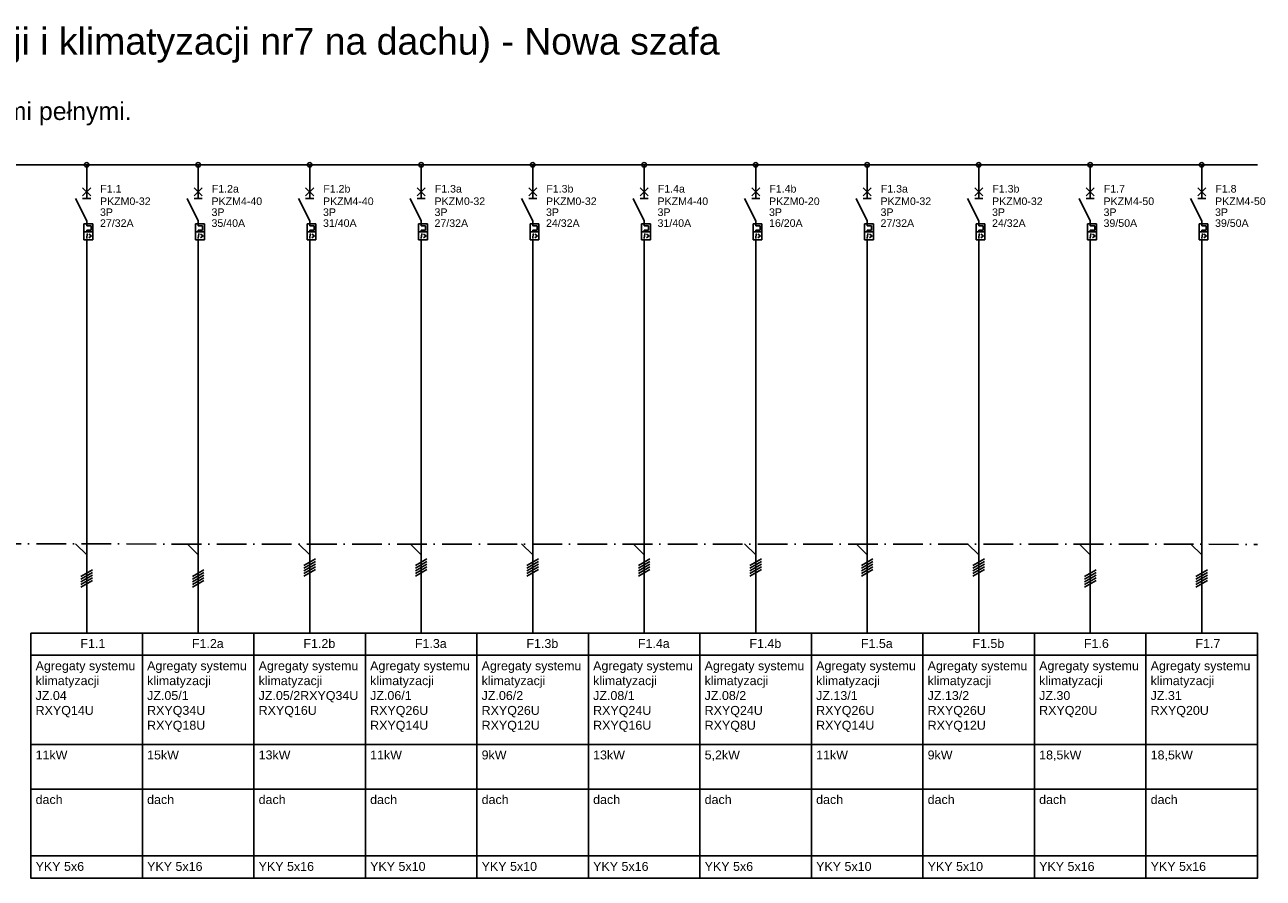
# Model space of a CAD drawing. Header units: centimetres. Extents: x -4250 to -484, y 169 to 6592.
# Tile 15 of 178: x -2515 to -2265, y 249 to 421. Entities that reach past the tile are written whole.
import ezdxf

# ---------------------------------------------------------------- set-up
doc = ezdxf.new("R2010")
doc.units = ezdxf.units.CM
doc.linetypes.add('ACAD_ISO10W100', pattern=[18, 12, -3, 0, -3])
doc.layers.add('1', color=7, linetype='Continuous')
doc.styles.add('ARIAL', font='arial.ttf')

msp = doc.modelspace()

# ---------------------------------------------------------------- linework, layer by layer
at = {"linetype": 'ACAD_ISO10W100', "ltscale": 0.5}
msp.add_lwpolyline([(-2613.1155, 316.674), (-2266.6155, 316.5686)], dxfattribs=at)
at = {"color": 4}
for points in [[(-2514.1155, 298.665), (-2491.6155, 298.665), (-2491.6155, 294.165), (-2514.1155, 294.165), (-2514.1155, 298.665)], [(-2491.6155, 298.665), (-2469.1155, 298.665), (-2469.1155, 294.165), (-2491.6155, 294.165), (-2491.6155, 298.665)], [(-2469.1155, 298.665), (-2446.6155, 298.665), (-2446.6155, 294.165), (-2469.1155, 294.165), (-2469.1155, 298.665)], [(-2446.6155, 298.665), (-2424.1155, 298.665), (-2424.1155, 294.165), (-2446.6155, 294.165), (-2446.6155, 298.665)], [(-2424.1155, 298.665), (-2401.6155, 298.665), (-2401.6155, 294.165), (-2424.1155, 294.165), (-2424.1155, 298.665)], [(-2401.6155, 298.665), (-2379.1155, 298.665), (-2379.1155, 294.165), (-2401.6155, 294.165), (-2401.6155, 298.665)], [(-2379.1155, 298.665), (-2356.6155, 298.665), (-2356.6155, 294.165), (-2379.1155, 294.165), (-2379.1155, 298.665)], [(-2356.6155, 298.665), (-2334.1155, 298.665), (-2334.1155, 294.165), (-2356.6155, 294.165), (-2356.6155, 298.665)], [(-2334.1155, 298.665), (-2311.6155, 298.665), (-2311.6155, 294.165), (-2334.1155, 294.165), (-2334.1155, 298.665)], [(-2311.6155, 298.665), (-2289.1155, 298.665), (-2289.1155, 294.165), (-2311.6155, 294.165), (-2311.6155, 298.665)], [(-2289.1155, 298.665), (-2266.6155, 298.665), (-2266.6155, 294.165), (-2289.1155, 294.165), (-2289.1155, 298.665)], [(-2514.1155, 294.165), (-2491.6155, 294.165), (-2491.6155, 276.165), (-2514.1155, 276.165), (-2514.1155, 294.165)], [(-2491.6155, 294.165), (-2469.1155, 294.165), (-2469.1155, 276.165), (-2491.6155, 276.165), (-2491.6155, 294.165)], [(-2491.6155, 294.165), (-2469.1155, 294.165), (-2469.1155, 276.165), (-2491.6155, 276.165), (-2491.6155, 294.165)], [(-2469.1155, 294.165), (-2446.6155, 294.165), (-2446.6155, 276.165), (-2469.1155, 276.165), (-2469.1155, 294.165)], [(-2446.6155, 294.165), (-2424.1155, 294.165), (-2424.1155, 276.165), (-2446.6155, 276.165), (-2446.6155, 294.165)], [(-2424.1155, 294.165), (-2401.6155, 294.165), (-2401.6155, 276.165), (-2424.1155, 276.165), (-2424.1155, 294.165)], [(-2401.6155, 294.165), (-2379.1155, 294.165), (-2379.1155, 276.165), (-2401.6155, 276.165), (-2401.6155, 294.165)], [(-2379.1155, 294.165), (-2356.6155, 294.165), (-2356.6155, 276.165), (-2379.1155, 276.165), (-2379.1155, 294.165)], [(-2356.6155, 294.165), (-2334.1155, 294.165), (-2334.1155, 276.165), (-2356.6155, 276.165), (-2356.6155, 294.165)], [(-2334.1155, 294.165), (-2311.6155, 294.165), (-2311.6155, 276.165), (-2334.1155, 276.165), (-2334.1155, 294.165)], [(-2311.6155, 294.165), (-2289.1155, 294.165), (-2289.1155, 276.165), (-2311.6155, 276.165), (-2311.6155, 294.165)], [(-2289.1155, 294.165), (-2266.6155, 294.165), (-2266.6155, 276.165), (-2289.1155, 276.165), (-2289.1155, 294.165)], [(-2514.1155, 276.165), (-2491.6155, 276.165), (-2491.6155, 267.165), (-2514.1155, 267.165), (-2514.1155, 276.165)], [(-2491.6155, 276.165), (-2469.1155, 276.165), (-2469.1155, 267.165), (-2491.6155, 267.165), (-2491.6155, 276.165)], [(-2491.6155, 276.165), (-2469.1155, 276.165), (-2469.1155, 267.165), (-2491.6155, 267.165), (-2491.6155, 276.165)], [(-2469.1155, 276.165), (-2446.6155, 276.165), (-2446.6155, 267.165), (-2469.1155, 267.165), (-2469.1155, 276.165)], [(-2446.6155, 276.165), (-2424.1155, 276.165), (-2424.1155, 267.165), (-2446.6155, 267.165), (-2446.6155, 276.165)], [(-2424.1155, 276.165), (-2401.6155, 276.165), (-2401.6155, 267.165), (-2424.1155, 267.165), (-2424.1155, 276.165)], [(-2401.6155, 276.165), (-2379.1155, 276.165), (-2379.1155, 267.165), (-2401.6155, 267.165), (-2401.6155, 276.165)], [(-2379.1155, 276.165), (-2356.6155, 276.165), (-2356.6155, 267.165), (-2379.1155, 267.165), (-2379.1155, 276.165)], [(-2356.6155, 276.165), (-2334.1155, 276.165), (-2334.1155, 267.165), (-2356.6155, 267.165), (-2356.6155, 276.165)], [(-2334.1155, 276.165), (-2311.6155, 276.165), (-2311.6155, 267.165), (-2334.1155, 267.165), (-2334.1155, 276.165)], [(-2311.6155, 276.165), (-2289.1155, 276.165), (-2289.1155, 267.165), (-2311.6155, 267.165), (-2311.6155, 276.165)], [(-2289.1155, 276.165), (-2266.6155, 276.165), (-2266.6155, 267.165), (-2289.1155, 267.165), (-2289.1155, 276.165)], [(-2514.1155, 267.165), (-2491.6155, 267.165), (-2491.6155, 253.665), (-2514.1155, 253.665), (-2514.1155, 267.165)], [(-2491.6155, 267.165), (-2469.1155, 267.165), (-2469.1155, 253.665), (-2491.6155, 253.665), (-2491.6155, 267.165)], [(-2469.1155, 267.165), (-2446.6155, 267.165), (-2446.6155, 253.665), (-2469.1155, 253.665), (-2469.1155, 267.165)], [(-2446.6155, 267.165), (-2424.1155, 267.165), (-2424.1155, 253.665), (-2446.6155, 253.665), (-2446.6155, 267.165)], [(-2424.1155, 267.165), (-2401.6155, 267.165), (-2401.6155, 253.665), (-2424.1155, 253.665), (-2424.1155, 267.165)], [(-2401.6155, 267.165), (-2379.1155, 267.165), (-2379.1155, 253.665), (-2401.6155, 253.665), (-2401.6155, 267.165)], [(-2379.1155, 267.165), (-2356.6155, 267.165), (-2356.6155, 253.665), (-2379.1155, 253.665), (-2379.1155, 267.165)], [(-2356.6155, 267.165), (-2334.1155, 267.165), (-2334.1155, 253.665), (-2356.6155, 253.665), (-2356.6155, 267.165)], [(-2334.1155, 267.165), (-2311.6155, 267.165), (-2311.6155, 253.665), (-2334.1155, 253.665), (-2334.1155, 267.165)], [(-2311.6155, 267.165), (-2289.1155, 267.165), (-2289.1155, 253.665), (-2311.6155, 253.665), (-2311.6155, 267.165)], [(-2289.1155, 267.165), (-2266.6155, 267.165), (-2266.6155, 253.665), (-2289.1155, 253.665), (-2289.1155, 267.165)], [(-2514.1155, 253.665), (-2491.6155, 253.665), (-2491.6155, 249.165), (-2514.1155, 249.165), (-2514.1155, 253.665)], [(-2491.6155, 253.665), (-2469.1155, 253.665), (-2469.1155, 249.165), (-2491.6155, 249.165), (-2491.6155, 253.665)], [(-2469.1155, 253.665), (-2446.6155, 253.665), (-2446.6155, 249.165), (-2469.1155, 249.165), (-2469.1155, 253.665)], [(-2446.6155, 253.665), (-2424.1155, 253.665), (-2424.1155, 249.165), (-2446.6155, 249.165), (-2446.6155, 253.665)], [(-2424.1155, 253.665), (-2401.6155, 253.665), (-2401.6155, 249.165), (-2424.1155, 249.165), (-2424.1155, 253.665)], [(-2401.6155, 253.665), (-2379.1155, 253.665), (-2379.1155, 249.165), (-2401.6155, 249.165), (-2401.6155, 253.665)], [(-2379.1155, 253.665), (-2356.6155, 253.665), (-2356.6155, 249.165), (-2379.1155, 249.165), (-2379.1155, 253.665)], [(-2356.6155, 253.665), (-2334.1155, 253.665), (-2334.1155, 249.165), (-2356.6155, 249.165), (-2356.6155, 253.665)], [(-2334.1155, 253.665), (-2311.6155, 253.665), (-2311.6155, 249.165), (-2334.1155, 249.165), (-2334.1155, 253.665)], [(-2311.6155, 253.665), (-2289.1155, 253.665), (-2289.1155, 249.165), (-2311.6155, 249.165), (-2311.6155, 253.665)], [(-2289.1155, 253.665), (-2266.6155, 253.665), (-2266.6155, 249.165), (-2289.1155, 249.165), (-2289.1155, 253.665)]]:
    msp.add_lwpolyline(points, dxfattribs=at)
at = {"layer": '1'}
for p, q in [((-2661.679, 393.174), (-2311.6155, 393.174)), ((-2557.4175, 393.174), (-2266.6155, 393.174)), ((-2502.8655, 375.129), (-2502.8655, 298.665)), ((-2480.3655, 375.129), (-2480.3655, 298.665)), ((-2457.8655, 375.129), (-2457.8655, 298.665)), ((-2435.3655, 375.129), (-2435.3655, 298.665)), ((-2412.8655, 375.129), (-2412.8655, 298.665)), ((-2390.3655, 375.129), (-2390.3655, 298.665)), ((-2367.8655, 375.129), (-2367.8655, 298.665)), ((-2345.3655, 375.129), (-2345.3655, 298.665)), ((-2322.8655, 375.129), (-2322.8655, 298.665)), ((-2300.3655, 375.129), (-2300.3655, 298.665)), ((-2277.8655, 375.129), (-2277.8655, 298.665)), ((-2505.1155, 316.674), (-2502.8655, 314.424)), ((-2482.6155, 316.674), (-2480.3655, 314.424)), ((-2460.1155, 316.674), (-2457.8655, 314.424)), ((-2437.6155, 316.674), (-2435.3655, 314.424)), ((-2415.1155, 316.674), (-2412.8655, 314.424)), ((-2392.6155, 316.674), (-2390.3655, 314.424)), ((-2370.1155, 316.674), (-2367.8655, 314.424)), ((-2347.6155, 316.674), (-2345.3655, 314.424)), ((-2325.1155, 316.674), (-2322.8655, 314.424)), ((-2302.6155, 316.674), (-2300.3655, 314.424)), ((-2280.1155, 316.674), (-2277.8655, 314.424)), ((-2459.0355, 312.309), (-2456.6955, 313.659)), ((-2459.0355, 311.769), (-2456.6955, 313.119)), ((-2459.0355, 311.229), (-2456.6955, 312.579)), ((-2436.5355, 312.309), (-2434.1955, 313.659)), ((-2436.5355, 311.769), (-2434.1955, 313.119)), ((-2436.5355, 311.229), (-2434.1955, 312.579)), ((-2414.0355, 312.309), (-2411.6955, 313.659)), ((-2414.0355, 311.769), (-2411.6955, 313.119)), ((-2414.0355, 311.229), (-2411.6955, 312.579)), ((-2391.5355, 312.309), (-2389.1955, 313.659)), ((-2391.5355, 311.769), (-2389.1955, 313.119)), ((-2391.5355, 311.229), (-2389.1955, 312.579)), ((-2369.0355, 312.309), (-2366.6955, 313.659)), ((-2369.0355, 311.769), (-2366.6955, 313.119)), ((-2369.0355, 311.229), (-2366.6955, 312.579)), ((-2346.5355, 312.309), (-2344.1955, 313.659)), ((-2346.5355, 311.769), (-2344.1955, 313.119)), ((-2346.5355, 311.229), (-2344.1955, 312.579)), ((-2324.0355, 312.309), (-2321.6955, 313.659)), ((-2324.0355, 311.769), (-2321.6955, 313.119)), ((-2324.0355, 311.229), (-2321.6955, 312.579)), ((-2504.0355, 310.059), (-2501.6955, 311.409)), ((-2504.0355, 309.519), (-2501.6955, 310.869)), ((-2504.0355, 308.979), (-2501.6955, 310.329)), ((-2481.5355, 310.059), (-2479.1955, 311.409)), ((-2481.5355, 309.519), (-2479.1955, 310.869)), ((-2481.5355, 308.979), (-2479.1955, 310.329)), ((-2459.0355, 310.689), (-2456.6955, 312.039)), ((-2459.0355, 310.149), (-2456.6955, 311.499)), ((-2436.5355, 310.689), (-2434.1955, 312.039)), ((-2436.5355, 310.149), (-2434.1955, 311.499)), ((-2414.0355, 310.689), (-2411.6955, 312.039)), ((-2414.0355, 310.149), (-2411.6955, 311.499)), ((-2391.5355, 310.689), (-2389.1955, 312.039)), ((-2391.5355, 310.149), (-2389.1955, 311.499)), ((-2369.0355, 310.689), (-2366.6955, 312.039)), ((-2369.0355, 310.149), (-2366.6955, 311.499)), ((-2346.5355, 310.689), (-2344.1955, 312.039)), ((-2346.5355, 310.149), (-2344.1955, 311.499)), ((-2324.0355, 310.689), (-2321.6955, 312.039)), ((-2324.0355, 310.149), (-2321.6955, 311.499)), ((-2301.5355, 310.059), (-2299.1955, 311.409)), ((-2301.5355, 309.519), (-2299.1955, 310.869)), ((-2301.5355, 308.979), (-2299.1955, 310.329)), ((-2279.0355, 310.059), (-2276.6955, 311.409)), ((-2279.0355, 309.519), (-2276.6955, 310.869)), ((-2279.0355, 308.979), (-2276.6955, 310.329)), ((-2504.0355, 308.439), (-2501.6955, 309.789)), ((-2504.0355, 307.899), (-2501.6955, 309.249)), ((-2481.5355, 308.439), (-2479.1955, 309.789)), ((-2481.5355, 307.899), (-2479.1955, 309.249)), ((-2301.5355, 308.439), (-2299.1955, 309.789)), ((-2301.5355, 307.899), (-2299.1955, 309.249)), ((-2279.0355, 308.439), (-2276.6955, 309.789)), ((-2279.0355, 307.899), (-2276.6955, 309.249))]:
    msp.add_line(p, q, dxfattribs=at)
at = {"layer": '1', "color": 4}
for p, q in [((-2502.8655, 393.174), (-2502.8655, 390.879)), ((-2480.3655, 393.174), (-2480.3655, 390.879)), ((-2457.8655, 393.174), (-2457.8655, 390.879)), ((-2435.3655, 393.174), (-2435.3655, 390.879)), ((-2412.8655, 393.174), (-2412.8655, 390.879)), ((-2390.3655, 393.174), (-2390.3655, 390.879)), ((-2367.8655, 393.174), (-2367.8655, 390.879)), ((-2345.3655, 393.174), (-2345.3655, 390.879)), ((-2322.8655, 393.174), (-2322.8655, 390.879)), ((-2300.3655, 393.174), (-2300.3655, 390.879)), ((-2277.8655, 393.174), (-2277.8655, 390.879)), ((-2502.8655, 390.879), (-2502.8655, 386.379)), ((-2480.3655, 390.879), (-2480.3655, 386.379)), ((-2457.8655, 390.879), (-2457.8655, 386.379)), ((-2435.3655, 390.879), (-2435.3655, 386.379)), ((-2412.8655, 390.879), (-2412.8655, 386.379)), ((-2390.3655, 390.879), (-2390.3655, 386.379)), ((-2367.8655, 390.879), (-2367.8655, 386.379)), ((-2345.3655, 390.879), (-2345.3655, 386.379)), ((-2322.8655, 390.879), (-2322.8655, 386.379)), ((-2300.3655, 390.879), (-2300.3655, 386.379)), ((-2277.8655, 390.879), (-2277.8655, 386.379)), ((-2502.0555, 386.919), (-2503.6755, 388.539)), ((-2503.6755, 386.919), (-2502.0555, 388.539)), ((-2479.5555, 386.919), (-2481.1755, 388.539)), ((-2481.1755, 386.919), (-2479.5555, 388.539)), ((-2457.0555, 386.919), (-2458.6755, 388.539)), ((-2458.6755, 386.919), (-2457.0555, 388.539)), ((-2434.5555, 386.919), (-2436.1755, 388.539)), ((-2436.1755, 386.919), (-2434.5555, 388.539)), ((-2412.0555, 386.919), (-2413.6755, 388.539)), ((-2413.6755, 386.919), (-2412.0555, 388.539)), ((-2389.5555, 386.919), (-2391.1755, 388.539)), ((-2391.1755, 386.919), (-2389.5555, 388.539)), ((-2367.0555, 386.919), (-2368.6755, 388.539)), ((-2368.6755, 386.919), (-2367.0555, 388.539)), ((-2344.5555, 386.919), (-2346.1755, 388.539)), ((-2346.1755, 386.919), (-2344.5555, 388.539)), ((-2322.0555, 386.919), (-2323.6755, 388.539)), ((-2323.6755, 386.919), (-2322.0555, 388.539)), ((-2299.5555, 386.919), (-2301.1755, 388.539)), ((-2301.1755, 386.919), (-2299.5555, 388.539)), ((-2277.0555, 386.919), (-2278.6755, 388.539)), ((-2278.6755, 386.919), (-2277.0555, 388.539)), ((-2502.8655, 381.879), (-2505.1155, 386.379)), ((-2502.0555, 386.379), (-2503.6755, 386.379)), ((-2480.3655, 381.879), (-2482.6155, 386.379)), ((-2479.5555, 386.379), (-2481.1755, 386.379)), ((-2457.8655, 381.879), (-2460.1155, 386.379)), ((-2457.0555, 386.379), (-2458.6755, 386.379)), ((-2435.3655, 381.879), (-2437.6155, 386.379)), ((-2434.5555, 386.379), (-2436.1755, 386.379)), ((-2412.8655, 381.879), (-2415.1155, 386.379)), ((-2412.0555, 386.379), (-2413.6755, 386.379)), ((-2390.3655, 381.879), (-2392.6155, 386.379)), ((-2389.5555, 386.379), (-2391.1755, 386.379)), ((-2367.8655, 381.879), (-2370.1155, 386.379)), ((-2367.0555, 386.379), (-2368.6755, 386.379)), ((-2345.3655, 381.879), (-2347.6155, 386.379)), ((-2344.5555, 386.379), (-2346.1755, 386.379)), ((-2322.8655, 381.879), (-2325.1155, 386.379)), ((-2322.0555, 386.379), (-2323.6755, 386.379)), ((-2300.3655, 381.879), (-2302.6155, 386.379)), ((-2299.5555, 386.379), (-2301.1755, 386.379)), ((-2277.8655, 381.879), (-2280.1155, 386.379)), ((-2277.0555, 386.379), (-2278.6755, 386.379)), ((-2503.4055, 381.249), (-2503.4055, 378.009)), ((-2503.4055, 381.249), (-2501.6055, 381.249)), ((-2502.8655, 381.879), (-2502.8655, 380.889)), ((-2502.8655, 380.889), (-2501.9655, 380.889)), ((-2502.8655, 379.989), (-2502.8655, 379.629)), ((-2502.8655, 379.989), (-2501.9655, 379.989)), ((-2501.9655, 380.889), (-2501.9655, 379.989)), ((-2501.6055, 381.249), (-2501.6055, 378.009)), ((-2480.9055, 381.249), (-2480.9055, 378.009)), ((-2480.9055, 381.249), (-2479.1055, 381.249)), ((-2480.3655, 381.879), (-2480.3655, 380.889)), ((-2480.3655, 380.889), (-2479.4655, 380.889)), ((-2480.3655, 379.989), (-2480.3655, 379.629)), ((-2480.3655, 379.989), (-2479.4655, 379.989)), ((-2479.4655, 380.889), (-2479.4655, 379.989)), ((-2479.1055, 381.249), (-2479.1055, 378.009)), ((-2458.4055, 381.249), (-2458.4055, 378.009)), ((-2458.4055, 381.249), (-2456.6055, 381.249)), ((-2457.8655, 381.879), (-2457.8655, 380.889)), ((-2457.8655, 380.889), (-2456.9655, 380.889)), ((-2457.8655, 379.989), (-2457.8655, 379.629)), ((-2457.8655, 379.989), (-2456.9655, 379.989)), ((-2456.9655, 380.889), (-2456.9655, 379.989)), ((-2456.6055, 381.249), (-2456.6055, 378.009)), ((-2435.9055, 381.249), (-2435.9055, 378.009)), ((-2435.9055, 381.249), (-2434.1055, 381.249)), ((-2435.3655, 381.879), (-2435.3655, 380.889)), ((-2435.3655, 380.889), (-2434.4655, 380.889)), ((-2435.3655, 379.989), (-2435.3655, 379.629)), ((-2435.3655, 379.989), (-2434.4655, 379.989)), ((-2434.4655, 380.889), (-2434.4655, 379.989)), ((-2434.1055, 381.249), (-2434.1055, 378.009)), ((-2413.4055, 381.249), (-2411.6055, 381.249)), ((-2413.4055, 381.249), (-2413.4055, 378.009)), ((-2412.8655, 381.879), (-2412.8655, 380.889)), ((-2412.8655, 380.889), (-2411.9655, 380.889)), ((-2412.8655, 379.989), (-2412.8655, 379.629)), ((-2412.8655, 379.989), (-2411.9655, 379.989)), ((-2411.9655, 380.889), (-2411.9655, 379.989)), ((-2411.6055, 381.249), (-2411.6055, 378.009)), ((-2390.9055, 381.249), (-2390.9055, 378.009)), ((-2390.9055, 381.249), (-2389.1055, 381.249)), ((-2390.3655, 381.879), (-2390.3655, 380.889)), ((-2390.3655, 380.889), (-2389.4655, 380.889)), ((-2390.3655, 379.989), (-2390.3655, 379.629)), ((-2390.3655, 379.989), (-2389.4655, 379.989)), ((-2389.4655, 380.889), (-2389.4655, 379.989)), ((-2389.1055, 381.249), (-2389.1055, 378.009)), ((-2368.4055, 381.249), (-2368.4055, 378.009)), ((-2368.4055, 381.249), (-2366.6055, 381.249)), ((-2367.8655, 381.879), (-2367.8655, 380.889)), ((-2367.8655, 380.889), (-2366.9655, 380.889)), ((-2367.8655, 379.989), (-2367.8655, 379.629)), ((-2367.8655, 379.989), (-2366.9655, 379.989)), ((-2366.9655, 380.889), (-2366.9655, 379.989)), ((-2366.6055, 381.249), (-2366.6055, 378.009)), ((-2345.9055, 381.249), (-2345.9055, 378.009)), ((-2345.9055, 381.249), (-2344.1055, 381.249)), ((-2345.3655, 381.879), (-2345.3655, 380.889)), ((-2345.3655, 380.889), (-2344.4655, 380.889)), ((-2345.3655, 379.989), (-2345.3655, 379.629)), ((-2345.3655, 379.989), (-2344.4655, 379.989)), ((-2344.4655, 380.889), (-2344.4655, 379.989)), ((-2344.1055, 381.249), (-2344.1055, 378.009)), ((-2323.4055, 381.249), (-2321.6055, 381.249)), ((-2323.4055, 381.249), (-2323.4055, 378.009)), ((-2322.8655, 381.879), (-2322.8655, 380.889)), ((-2322.8655, 380.889), (-2321.9655, 380.889)), ((-2322.8655, 379.989), (-2322.8655, 379.629)), ((-2322.8655, 379.989), (-2321.9655, 379.989)), ((-2321.9655, 380.889), (-2321.9655, 379.989)), ((-2321.6055, 381.249), (-2321.6055, 378.009)), ((-2300.9055, 381.249), (-2300.9055, 378.009)), ((-2300.9055, 381.249), (-2299.1055, 381.249)), ((-2300.3655, 381.879), (-2300.3655, 380.889)), ((-2300.3655, 380.889), (-2299.4655, 380.889)), ((-2300.3655, 379.989), (-2300.3655, 379.629)), ((-2300.3655, 379.989), (-2299.4655, 379.989)), ((-2299.4655, 380.889), (-2299.4655, 379.989)), ((-2299.1055, 381.249), (-2299.1055, 378.009)), ((-2278.4055, 381.249), (-2278.4055, 378.009)), ((-2278.4055, 381.249), (-2276.6055, 381.249)), ((-2277.8655, 381.879), (-2277.8655, 380.889)), ((-2277.8655, 380.889), (-2276.9655, 380.889)), ((-2277.8655, 379.989), (-2277.8655, 379.629)), ((-2277.8655, 379.989), (-2276.9655, 379.989)), ((-2276.9655, 380.889), (-2276.9655, 379.989)), ((-2276.6055, 381.249), (-2276.6055, 378.009)), ((-2503.4055, 379.629), (-2501.6055, 379.629)), ((-2503.4055, 378.009), (-2501.6055, 378.009)), ((-2503.0005, 378.459), (-2502.7305, 378.459)), ((-2502.7395, 379.179), (-2502.8655, 378.459)), ((-2502.8655, 379.179), (-2502.6045, 379.179)), ((-2502.8655, 378.009), (-2502.8655, 377.379)), ((-2502.8655, 377.424), (-2502.8655, 375.129)), ((-2502.4245, 379.179), (-2501.8845, 378.819)), ((-2501.8845, 378.819), (-2502.4245, 378.459)), ((-2480.9055, 379.629), (-2479.1055, 379.629)), ((-2480.9055, 378.009), (-2479.1055, 378.009)), ((-2480.5005, 378.459), (-2480.2305, 378.459)), ((-2480.2395, 379.179), (-2480.3655, 378.459)), ((-2480.3655, 379.179), (-2480.1045, 379.179)), ((-2480.3655, 378.009), (-2480.3655, 377.379)), ((-2480.3655, 377.424), (-2480.3655, 375.129)), ((-2479.9245, 379.179), (-2479.3845, 378.819)), ((-2479.3845, 378.819), (-2479.9245, 378.459)), ((-2458.4055, 379.629), (-2456.6055, 379.629)), ((-2458.4055, 378.009), (-2456.6055, 378.009)), ((-2458.0005, 378.459), (-2457.7305, 378.459)), ((-2457.7395, 379.179), (-2457.8655, 378.459)), ((-2457.8655, 379.179), (-2457.6045, 379.179)), ((-2457.8655, 378.009), (-2457.8655, 377.379)), ((-2457.8655, 377.424), (-2457.8655, 375.129)), ((-2457.4245, 379.179), (-2456.8845, 378.819)), ((-2456.8845, 378.819), (-2457.4245, 378.459)), ((-2435.9055, 379.629), (-2434.1055, 379.629)), ((-2435.9055, 378.009), (-2434.1055, 378.009)), ((-2435.5005, 378.459), (-2435.2305, 378.459)), ((-2435.2395, 379.179), (-2435.3655, 378.459)), ((-2435.3655, 379.179), (-2435.1045, 379.179)), ((-2435.3655, 378.009), (-2435.3655, 377.379)), ((-2435.3655, 377.424), (-2435.3655, 375.129)), ((-2434.9245, 379.179), (-2434.3845, 378.819)), ((-2434.3845, 378.819), (-2434.9245, 378.459)), ((-2413.4055, 379.629), (-2411.6055, 379.629)), ((-2413.4055, 378.009), (-2411.6055, 378.009)), ((-2413.0005, 378.459), (-2412.7305, 378.459)), ((-2412.7395, 379.179), (-2412.8655, 378.459)), ((-2412.8655, 379.179), (-2412.6045, 379.179)), ((-2412.8655, 378.009), (-2412.8655, 377.379)), ((-2412.8655, 377.424), (-2412.8655, 375.129)), ((-2412.4245, 379.179), (-2411.8845, 378.819)), ((-2411.8845, 378.819), (-2412.4245, 378.459)), ((-2390.9055, 379.629), (-2389.1055, 379.629)), ((-2390.9055, 378.009), (-2389.1055, 378.009)), ((-2390.5005, 378.459), (-2390.2305, 378.459)), ((-2390.2395, 379.179), (-2390.3655, 378.459)), ((-2390.3655, 379.179), (-2390.1045, 379.179)), ((-2390.3655, 378.009), (-2390.3655, 377.379)), ((-2390.3655, 377.424), (-2390.3655, 375.129)), ((-2389.9245, 379.179), (-2389.3845, 378.819)), ((-2389.3845, 378.819), (-2389.9245, 378.459)), ((-2368.4055, 379.629), (-2366.6055, 379.629)), ((-2368.4055, 378.009), (-2366.6055, 378.009)), ((-2368.0005, 378.459), (-2367.7305, 378.459)), ((-2367.7395, 379.179), (-2367.8655, 378.459)), ((-2367.8655, 379.179), (-2367.6045, 379.179)), ((-2367.8655, 378.009), (-2367.8655, 377.379)), ((-2367.8655, 377.424), (-2367.8655, 375.129)), ((-2367.4245, 379.179), (-2366.8845, 378.819)), ((-2366.8845, 378.819), (-2367.4245, 378.459)), ((-2345.9055, 379.629), (-2344.1055, 379.629)), ((-2345.9055, 378.009), (-2344.1055, 378.009)), ((-2345.5005, 378.459), (-2345.2305, 378.459)), ((-2345.2395, 379.179), (-2345.3655, 378.459)), ((-2345.3655, 379.179), (-2345.1045, 379.179)), ((-2345.3655, 378.009), (-2345.3655, 377.379)), ((-2345.3655, 377.424), (-2345.3655, 375.129)), ((-2344.9245, 379.179), (-2344.3845, 378.819)), ((-2344.3845, 378.819), (-2344.9245, 378.459)), ((-2323.4055, 379.629), (-2321.6055, 379.629)), ((-2323.4055, 378.009), (-2321.6055, 378.009)), ((-2323.0005, 378.459), (-2322.7305, 378.459)), ((-2322.7395, 379.179), (-2322.8655, 378.459)), ((-2322.8655, 379.179), (-2322.6045, 379.179)), ((-2322.8655, 378.009), (-2322.8655, 377.379)), ((-2322.8655, 377.424), (-2322.8655, 375.129)), ((-2322.4245, 379.179), (-2321.8845, 378.819)), ((-2321.8845, 378.819), (-2322.4245, 378.459)), ((-2300.9055, 379.629), (-2299.1055, 379.629)), ((-2300.9055, 378.009), (-2299.1055, 378.009)), ((-2300.5005, 378.459), (-2300.2305, 378.459)), ((-2300.2395, 379.179), (-2300.3655, 378.459)), ((-2300.3655, 379.179), (-2300.1045, 379.179)), ((-2300.3655, 378.009), (-2300.3655, 377.379)), ((-2300.3655, 377.424), (-2300.3655, 375.129)), ((-2299.9245, 379.179), (-2299.3845, 378.819)), ((-2299.3845, 378.819), (-2299.9245, 378.459)), ((-2278.4055, 379.629), (-2276.6055, 379.629)), ((-2278.4055, 378.009), (-2276.6055, 378.009)), ((-2278.0005, 378.459), (-2277.7305, 378.459)), ((-2277.7395, 379.179), (-2277.8655, 378.459)), ((-2277.8655, 379.179), (-2277.6045, 379.179)), ((-2277.8655, 378.009), (-2277.8655, 377.379)), ((-2277.8655, 377.424), (-2277.8655, 375.129)), ((-2277.4245, 379.179), (-2276.8845, 378.819)), ((-2276.8845, 378.819), (-2277.4245, 378.459)), ((-2502.8655, 375.129), (-2502.8655, 375.129)), ((-2480.3655, 375.129), (-2480.3655, 375.129)), ((-2457.8655, 375.129), (-2457.8655, 375.129)), ((-2435.3655, 375.129), (-2435.3655, 375.129)), ((-2412.8655, 375.129), (-2412.8655, 375.129)), ((-2390.3655, 375.129), (-2390.3655, 375.129)), ((-2367.8655, 375.129), (-2367.8655, 375.129)), ((-2345.3655, 375.129), (-2345.3655, 375.129)), ((-2322.8655, 375.129), (-2322.8655, 375.129)), ((-2300.3655, 375.129), (-2300.3655, 375.129)), ((-2277.8655, 375.129), (-2277.8655, 375.129))]:
    msp.add_line(p, q, dxfattribs=at)
for centre in [(-2502.8655, 393.174), (-2480.3655, 393.174), (-2457.8655, 393.174), (-2435.3655, 393.174), (-2412.8655, 393.174), (-2390.3655, 393.174), (-2367.8655, 393.174), (-2345.3655, 393.174), (-2322.8655, 393.174), (-2300.3655, 393.174), (-2277.8655, 393.174)]:
    msp.add_circle(centre, 0.45, dxfattribs=at)

# ---------------------------------------------------------------- texts
at = {"color": 4, "style": 'ARIAL'}
for s, p in [('F1.1', (-2504.1345, 295.65)), ('F1.2a', (-2481.6345, 295.65)), ('F1.2b', (-2459.1345, 295.65)), ('F1.3a', (-2436.6345, 295.65)), ('F1.3b', (-2414.1345, 295.65)), ('F1.4a', (-2391.6345, 295.65)), ('F1.4b', (-2369.1345, 295.65)), ('F1.5a', (-2346.6345, 295.65)), ('F1.5b', (-2324.1345, 295.65)), ('F1.6', (-2301.6345, 295.65)), ('F1.7', (-2279.1345, 295.65))]:
    msp.add_text(s, height=1.8, dxfattribs=at).set_placement(p)
at = {"color": 4, "linetype": 'Continuous', "char_height": 1.8, "width": 27.81648, "attachment_point": 1, "style": 'ARIAL'}
for s, insert in [('Agregaty systemu klimatyzacji\\PJZ.04\\PRXYQ14U ', (-2513.1705, 292.95)), ('Agregaty systemu klimatyzacji\\PJZ.05/1\\PRXYQ34U \\PRXYQ18U ', (-2490.6705, 292.95)), ('Agregaty systemu klimatyzacji\\PJZ.05/2RXYQ34U \\PRXYQ16U ', (-2468.1705, 292.95)), ('Agregaty systemu klimatyzacji\\PJZ.06/1\\PRXYQ26U \\PRXYQ14U', (-2445.6705, 292.95)), ('Agregaty systemu klimatyzacji\\PJZ.06/2\\PRXYQ26U \\PRXYQ12U', (-2423.1705, 292.95)), ('Agregaty systemu klimatyzacji\\PJZ.08/1\\PRXYQ24U\\PRXYQ16U  ', (-2400.6705, 292.95)), ('Agregaty systemu klimatyzacji\\PJZ.08/2\\PRXYQ24U\\PRXYQ8U \\P ', (-2378.1705, 292.95)), ('Agregaty systemu klimatyzacji\\PJZ.13/1\\PRXYQ26U \\PRXYQ14U', (-2355.6705, 292.95)), ('Agregaty systemu klimatyzacji\\PJZ.13/2\\PRXYQ26U \\PRXYQ12U', (-2333.1705, 292.95)), ('Agregaty systemu klimatyzacji\\PJZ.30\\PRXYQ20U ', (-2310.6705, 292.95)), ('Agregaty systemu klimatyzacji\\PJZ.31\\PRXYQ20U ', (-2288.1705, 292.95)), ('11kW', (-2513.1705, 274.95)), ('15kW', (-2490.6705, 274.95)), ('13kW', (-2468.1705, 274.95)), ('11kW', (-2445.6705, 274.95)), ('9kW', (-2423.1705, 274.95)), ('13kW', (-2400.6705, 274.95)), ('5,2kW', (-2378.1705, 274.95)), ('11kW', (-2355.6705, 274.95)), ('9kW', (-2333.1705, 274.95)), ('18,5kW', (-2310.6705, 274.95)), ('18,5kW', (-2288.1705, 274.95)), ('{\\fArial|b0|i0|c238|p34;dach}', (-2513.1705, 265.95)), ('{\\fArial|b0|i0|c238|p34;dach}', (-2490.6705, 265.95)), ('{\\fArial|b0|i0|c238|p34;dach}', (-2468.1705, 265.95)), ('{\\fArial|b0|i0|c238|p34;dach}', (-2445.6705, 265.95)), ('{\\fArial|b0|i0|c238|p34;dach}', (-2423.1705, 265.95)), ('{\\fArial|b0|i0|c238|p34;dach}', (-2400.6705, 265.95)), ('{\\fArial|b0|i0|c238|p34;dach}', (-2378.1705, 265.95)), ('{\\fArial|b0|i0|c238|p34;dach}', (-2355.6705, 265.95)), ('{\\fArial|b0|i0|c238|p34;dach}', (-2333.1705, 265.95)), ('{\\fArial|b0|i0|c238|p34;dach}', (-2310.6705, 265.95)), ('{\\fArial|b0|i0|c238|p34;dach}', (-2288.1705, 265.95)), ('YKY 5x6', (-2513.1705, 252.45)), ('YKY 5x16', (-2490.6705, 252.45)), ('YKY 5x16', (-2468.1705, 252.45)), ('YKY 5x10', (-2445.6705, 252.45)), ('YKY 5x10', (-2423.1705, 252.45)), ('YKY 5x16', (-2400.6705, 252.45)), ('YKY 5x6', (-2378.1705, 252.45)), ('YKY 5x10', (-2355.6705, 252.45)), ('YKY 5x10', (-2333.1705, 252.45)), ('YKY 5x16', (-2310.6705, 252.45)), ('YKY 5x16', (-2288.1705, 252.45))]:
    msp.add_mtext(s, dxfattribs=dict(at, insert=insert))
at = {"layer": '1', "color": 4, "style": 'ARIAL'}
for s, p in [('F1.1', (-2500.1172, 387.5848)), ('F1.2a', (-2477.6172, 387.5848)), ('F1.2b', (-2455.1172, 387.5848)), ('F1.3a', (-2432.6172, 387.5848)), ('F1.3b', (-2410.1172, 387.5848)), ('F1.4a', (-2387.6172, 387.5848)), ('F1.4b', (-2365.1172, 387.5848)), ('F1.3a', (-2342.6172, 387.5848)), ('F1.3b', (-2320.1172, 387.5848)), ('F1.7', (-2297.6172, 387.5848)), ('F1.8', (-2275.1172, 387.5848)), ('PKZM0-32', (-2500.1725, 385.0658)), ('PKZM4-40', (-2477.6725, 385.0658)), ('PKZM4-40', (-2455.1725, 385.0658)), ('PKZM0-32', (-2432.6725, 385.0658)), ('PKZM0-32', (-2410.1725, 385.0658)), ('PKZM4-40', (-2387.6725, 385.0658)), ('PKZM0-20', (-2365.1725, 385.0658)), ('PKZM0-32', (-2342.6725, 385.0658)), ('PKZM0-32', (-2320.1725, 385.0658)), ('PKZM4-50', (-2297.6725, 385.0658)), ('PKZM4-50', (-2275.1725, 385.0658)), ('3P', (-2500.1725, 382.8608)), ('3P', (-2477.6725, 382.8608)), ('3P', (-2455.1725, 382.8608)), ('3P', (-2432.6725, 382.8608)), ('3P', (-2410.1725, 382.8608)), ('3P', (-2387.6725, 382.8608)), ('3P', (-2365.1725, 382.8608)), ('3P', (-2342.6725, 382.8608)), ('3P', (-2320.1725, 382.8608)), ('3P', (-2297.6725, 382.8608)), ('3P', (-2275.1725, 382.8608)), ('27/32A', (-2500.1725, 380.6558)), ('35/40A', (-2477.6725, 380.6558)), ('31/40A', (-2455.1725, 380.6558)), ('27/32A', (-2432.6725, 380.6558)), ('24/32A', (-2410.1725, 380.6558)), ('31/40A', (-2387.6725, 380.6558)), ('16/20A', (-2365.1725, 380.6558)), ('27/32A', (-2342.6725, 380.6558)), ('24/32A', (-2320.1725, 380.6558)), ('39/50A', (-2297.6725, 380.6558)), ('39/50A', (-2275.1725, 380.6558))]:
    msp.add_text(s, height=1.53, dxfattribs=at).set_placement(p)
at = {"layer": '1', "color": 1, "insert": (-2615.3655, 420.8299), "char_height": 5.4, "width": 332.858023, "attachment_point": 1}
msp.add_mtext('{\\fArial|b0|i0|c238|p34;RWK7 (rozdzielnica wentylacji i klimatyzacji nr7 na dachu) - Nowa szafa\\P\\H0.6667x;In = 400A; Un= 230/400V; Icw=10,45kA\\PObudowa stojąca, IP65, metalowa z drzwiami pełnymi.}', dxfattribs=at)

doc.saveas('drawing.dxf')
